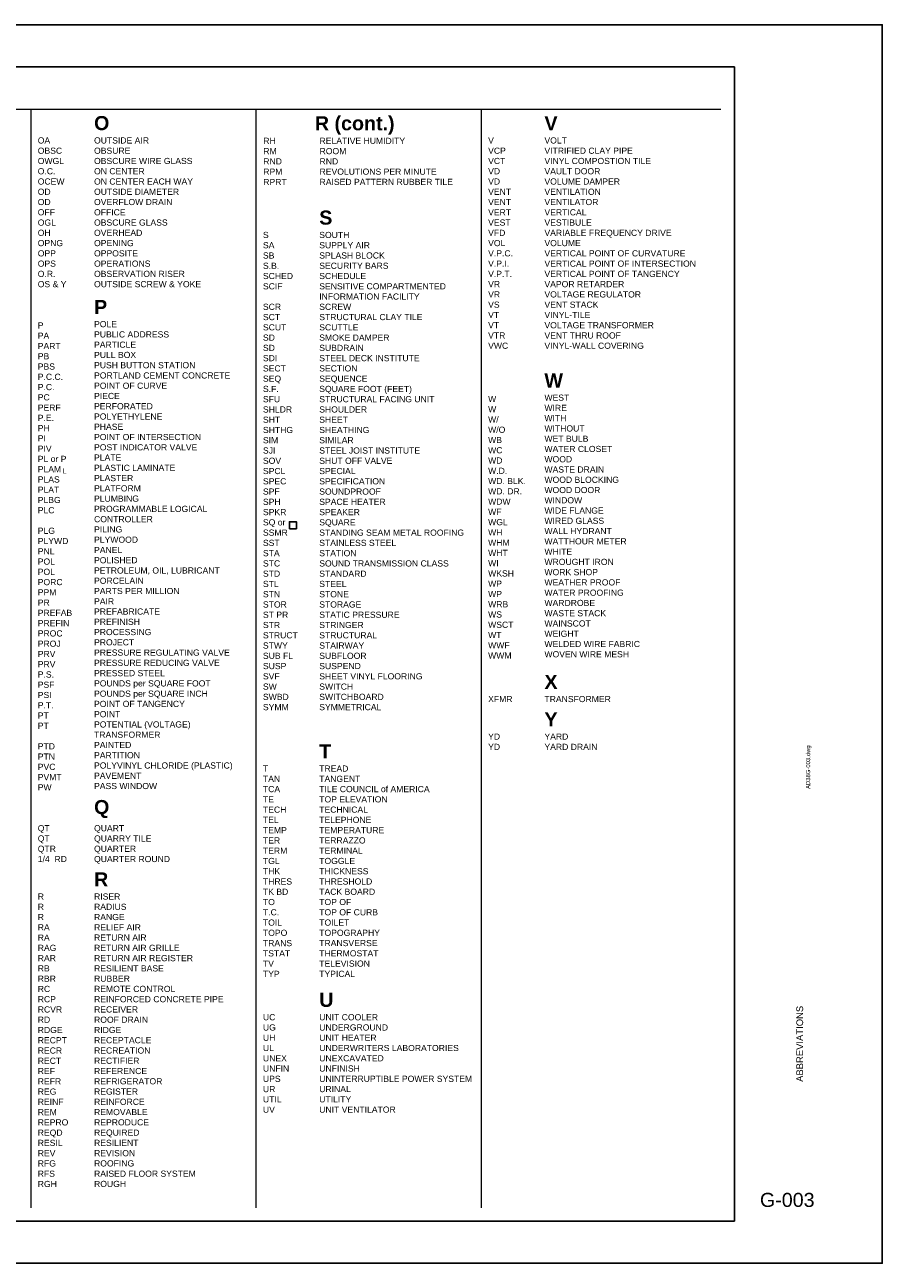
# Paper-space layout 'Layout1' of a CAD drawing. Extents: x 0 to 33.1, y 0 to 22.
# Tile 3 of 3: x 17.9 to 33.1, y 0 to 22. Entities that reach past the tile are written whole.
import ezdxf
from ezdxf.enums import TextEntityAlignment as Align

# ---------------------------------------------------------------- set-up
doc = ezdxf.new("R2010")
doc.units = 0
doc.header["$MEASUREMENT"] = 0
for name, color, linetype, lineweight in [('cenwoG302 - G-ANNO-TEXT', 53, 'Continuous', 25), ('G-Anno-Text', 53, 'Continuous', 35), ('G-ANNO-TTBL', 7, 'Continuous', 18)]:
    doc.layers.add(name, color=color, linetype=linetype, lineweight=lineweight)
doc.styles.add('Style-Arial', font='ARIAL.TTF')
doc.styles.add('Style-WORKING', font='ARIAL.TTF')
doc.styles.add('Text', font='ARIAL.TTF')
doc.styles.add('Title', font='ARIALBD.TTF', dxfattribs={"height": 0.25})

# ---------------------------------------------------------------- blocks, each defined once
blk = doc.blocks.new('coeSheet-LAD')
at = {"layer": 'G-Anno-Text', "color": 1, "linetype": 'Continuous', "lineweight": 25, "style": 'Style-WORKING'}
for tag, p in [('14_appr', (30.702, 19.4)), ('13_appr', (30.905, 19.4)), ('12_appr', (31.108, 19.4)), ('11_appr', (31.311, 19.4)), ('10_appr', (31.514, 19.4)), ('09_appr', (31.717, 19.4)), ('08_appr', (31.92, 19.4)), ('14_date', (30.702, 18.85)), ('13_date', (30.905, 18.85)), ('12_date', (31.108, 18.85)), ('11_date', (31.311, 18.85)), ('10_date', (31.514, 18.85)), ('09_date', (31.717, 18.85)), ('08_date', (31.92, 18.85)), ('14_mark', (30.702, 15.85)), ('13_mark', (30.905, 15.85)), ('12_mark', (31.108, 15.85)), ('11_mark', (31.311, 15.85)), ('10_mark', (31.514, 15.85)), ('09_mark', (31.717, 15.85)), ('08_mark', (31.92, 15.85)), ('07_appr', (30.702, 15.45)), ('06_appr', (30.905, 15.45)), ('05_appr', (31.108, 15.45)), ('04_appr', (31.311, 15.45)), ('03_appr', (31.514, 15.45)), ('02_appr', (31.717, 15.45)), ('01_appr', (31.92, 15.45)), ('07_date', (30.702, 14.9)), ('06_date', (30.905, 14.9)), ('05_date', (31.108, 14.9)), ('04_date', (31.311, 14.9)), ('03_date', (31.514, 14.9)), ('02_date', (31.717, 14.9)), ('01_date', (31.92, 14.9)), ('07_mark', (30.702, 11.9)), ('06_mark', (30.905, 11.9)), ('05_mark', (31.108, 11.9)), ('04_mark', (31.311, 11.9)), ('03_mark', (31.514, 11.9)), ('02_mark', (31.717, 11.9)), ('01_MARK', (31.92, 11.9))]:
    blk.add_attdef(tag, text='', height=0.075, rotation=90, dxfattribs=at).set_placement(p, align=Align.MIDDLE_CENTER)
for tag, p in [('14_desc', (30.702, 16.1)), ('13_desc', (30.905, 16.1)), ('12_desc', (31.108, 16.1)), ('11_desc', (31.311, 16.1)), ('10_desc', (31.514, 16.1)), ('09_desc', (31.717, 16.1)), ('08_desc', (31.92, 16.1)), ('07_desc', (30.702, 12.15)), ('06_desc', (30.905, 12.15)), ('05_desc', (31.108, 12.15)), ('04_desc', (31.311, 12.15)), ('03_desc', (31.514, 12.15)), ('02_desc', (31.717, 12.15)), ('01_desc', (31.92, 12.15))]:
    blk.add_attdef(tag, text='', height=0.075, rotation=90, dxfattribs=at).set_placement(p, align=Align.MIDDLE_LEFT)
at = {"layer": 'G-Anno-Text', "color": 1, "linetype": 'Continuous', "lineweight": 25, "style": 'Style-WORKING', "flags": 8}
for tag, p in [('PLOT_SYTIME', (32.07, 10.325)), ('PLOT_SHORT_DESIGN', (31.745, 8.425)), ('PLOT_SCALE', (32.07, 9.025))]:
    blk.add_attdef(tag, text='', height=0.075, rotation=90, dxfattribs=at).set_placement(p, align=Align.TOP_LEFT)
at = {"layer": 'G-Anno-Text', "color": 1, "linetype": 'Continuous', "lineweight": 25, "style": 'Style-WORKING'}
for tag, p in [('ISSUE_DATE', (30.77, 10.025)), ('file_num', (31.745, 10.025)), ('checked_by', (31.095, 9.204)), ('designed_by_name', (30.77, 8.425)), ('submitted_by_name', (31.42, 8.425)), ('drawn_by', (31.095, 8.425)), ('SHEET_SIZE', (32.07, 8.425))]:
    blk.add_attdef(tag, text='', height=0.075, rotation=90, dxfattribs=at).set_placement(p, align=Align.TOP_LEFT)
at = {"layer": 'G-Anno-Text', "color": 6, "linetype": 'Continuous', "lineweight": 35, "style": 'Style-Arial'}
for tag, p in [('sheet_title_1', (31.575, 3.897)), ('sheet_title_2', (31.775, 3.897)), ('sheet_title_3', (31.975, 3.897))]:
    blk.add_attdef(tag, text='', height=0.12, rotation=90, dxfattribs=at).set_placement(p, align=Align.TOP_CENTER)
at = {"layer": 'G-Anno-Text', "linetype": 'Continuous', "lineweight": 50, "style": 'Style-Arial'}
blk.add_attdef('sheet_id', text='', height=0.25, rotation=0, dxfattribs=at).set_placement((31.413, 1.125), align=Align.MIDDLE_CENTER)

psp = doc.layouts.get("Layout1")

# ---------------------------------------------------------------- linework, layer by layer
at = {"layer": 'cenwoG302 - G-ANNO-TEXT', "flags": 128}
psp.add_lwpolyline([(22.569, 13.046), (22.694, 13.046), (22.694, 13.171), (22.569, 13.171)], close=True, dxfattribs=at)
at = {"layer": 'Defpoints'}
for points in [[(0, 0), (33.1, 0), (33.1, 22), (0, 22)], [(1.475, 21.25), (30.475, 21.25), (30.475, 0.75), (1.475, 0.75)]]:
    psp.add_lwpolyline(points, close=True, dxfattribs=at)
at = {"layer": 'G-ANNO-TTBL'}
for p, q in [((1.732, 20.5), (30.232, 20.5)), ((17.975, 20.5), (17.975, 0.986)), ((21.975, 20.5), (21.975, 0.986)), ((25.975, 20.5), (25.975, 0.986))]:
    psp.add_line(p, q, dxfattribs=at)

# ---------------------------------------------------------------- block references
ref = psp.add_blockref('coeSheet-LAD', (0, 0))
ref.add_attrib('sheet_id', 'G-003', dxfattribs={"layer": 'G-Anno-Text', "linetype": 'Continuous', "lineweight": 50, "height": 0.25, "rotation": 0, "style": 'Style-Arial'}).set_placement((31.413, 1.125), align=Align.MIDDLE_CENTER)
ref.add_attrib('sheet_title_1', 'ABBREVIATIONS', dxfattribs={"layer": 'G-Anno-Text', "color": 6, "linetype": 'Continuous', "lineweight": 35, "height": 0.12, "rotation": 90, "style": 'Style-Arial'}).set_placement((31.575, 3.897), align=Align.TOP_CENTER)
ref.add_attrib('PLOT_SHORT_DESIGN', 'AD38G-003.dwg', dxfattribs={"layer": 'G-Anno-Text', "color": 1, "linetype": 'Continuous', "lineweight": 25, "height": 0.075, "rotation": 90, "style": 'Style-WORKING'}).set_placement((31.745, 8.425), align=Align.TOP_LEFT)

# ---------------------------------------------------------------- texts
at = {"layer": 'cenwoG302 - G-ANNO-TEXT', "style": 'Text'}
psp.add_text('L', height=0.0938, dxfattribs=at).set_placement((18.538, 14.029))
at = {"layer": 'cenwoG302 - G-ANNO-TEXT', "attachment_point": 1, "style": 'Text'}
for s, insert, char_height, width in [('OA\\P\\ptz;OBSC\\P\\ptz;OWGL\\P\\ptz;O.C.\\P\\ptz;OCEW\\P\\ptz;OD\\P\\ptz;OD\\P\\ptz;OFF\\P\\ptz;OGL\\P\\ptz;OH\\P\\ptz;OPNG\\P\\ptz;OPP\\P\\ptz;OPS\\P\\ptz;O.R.\\P\\ptz;OS & Y', (18.1, 20), 0.10938, 1), ('OUTSIDE AIR\\P\\ptz;OBSURE\\P\\ptz;OBSCURE WIRE GLASS \\P\\ptz;ON CENTER\\P\\ptz;ON CENTER EACH WAY\\P\\ptz;OUTSIDE DIAMETER\\P\\ptz;OVERFLOW DRAIN\\P\\ptz;OFFICE\\P\\ptz;OBSCURE GLASS\\P\\ptz;OVERHEAD\\P\\ptz;OPENING\\P\\ptz;OPPOSITE\\P\\ptz;OPERATIONS\\P\\ptz;OBSERVATION RISER\\P\\ptz;OUTSIDE SCREW & YOKE', (19.1, 20), 0.10938, 2.75), ('\\P\\ptz;RH\\P\\ptz;RM\\P\\ptz;RND\\P\\ptz;RPM\\P\\ptz;RPRT', (22.106, 20.175), 0.1094, 1), ('\\P\\ptz;RELATIVE HUMIDITY\\P\\ptz;ROOM\\P\\ptz;RND\\P\\ptz;REVOLUTIONS PER MINUTE\\P\\ptz;RAISED PATTERN RUBBER TILE', (23.106, 20.175), 0.10938, 2.75), ('V\\P\\ptz;VCP\\P\\ptz;VCT\\P\\ptz;VD\\P\\ptz;VD\\P\\ptz;VENT\\P\\ptz;VENT\\P\\ptz;VERT\\P\\ptz;VEST\\P\\ptz;VFD\\P\\ptz;VOL\\P\\ptz;V.P.C.\\P\\ptz;V.P.I.\\P\\ptz;V.P.T.\\P\\ptz;VR\\P\\ptz;VR\\P\\ptz;VS\\P\\ptz;VT\\P\\ptz;VT\\P\\ptz;VTR\\P\\ptz;VWC', (26.1, 20), 0.10938, 1), ('VOLT\\P\\ptz;VITRIFIED CLAY PIPE\\P\\ptz;VINYL COMPOSTION TILE\\P\\ptz;VAULT DOOR\\P\\ptz;VOLUME DAMPER\\P\\ptz;VENTILATION\\P\\ptz;VENTILATOR\\P\\ptz;VERTICAL\\P\\ptz;VESTIBULE\\P\\ptz;VARIABLE FREQUENCY DRIVE\\P\\ptz;VOLUME\\P\\ptz;VERTICAL POINT OF CURVATURE\\P\\ptz;VERTICAL POINT OF INTERSECTION\\P\\ptz;VERTICAL POINT OF TANGENCY\\P\\ptz;VAPOR RETARDER\\P\\ptz;VOLTAGE REGULATOR\\P\\ptz;VENT STACK\\P\\ptz;VINYL-TILE\\P\\ptz;VOLTAGE TRANSFORMER\\P\\ptz;VENT THRU ROOF\\P\\ptz;VINYL-WALL COVERING', (27.1, 20), 0.10938, 2.75), ('S\\P\\ptz;SA\\P\\ptz;SB\\P\\ptz;S.B.\\P\\ptz;SCHED\\P\\ptz;SCIF\\P\\P\\ptz;SCR\\P\\ptz;SCT\\P\\ptz;SCUT\\P\\ptz;SD\\P\\ptz;SD\\P\\ptz;SDI\\P\\ptz;SECT\\P\\ptz;SEQ\\P\\ptz;S.F.\\P\\ptz;SFU\\P\\ptz;SHLDR\\P\\ptz;SHT\\P\\ptz;SHTHG\\P\\ptz;SIM\\P\\ptz;SJI\\P\\ptz;SOV\\P\\ptz;SPCL\\P\\ptz;SPEC\\P\\ptz;SPF\\P\\ptz;SPH\\P\\ptz;SPKR\\P\\ptz;SQ or\\P\\ptz;SSMR\\P\\ptz;SST\\P\\ptz;STA\\P\\ptz;STC\\P\\ptz;STD\\P\\ptz;STL\\P\\ptz;STN\\P\\ptz;STOR\\P\\ptz;ST PR\\P\\ptz;STR\\P\\ptz;STRUCT\\P\\ptz;STWY\\P\\ptz;SUB FL\\P\\ptz;SUSP\\P\\ptz;SVF\\P\\ptz;SW\\P\\ptz;SWBD\\P\\ptz;SYMM', (22.1, 18.321), 0.10938, 1), ('SOUTH\\P\\ptz;SUPPLY AIR\\P\\ptz;SPLASH BLOCK\\P\\ptz;SECURITY BARS\\P\\ptz;SCHEDULE\\P\\ptz;SENSITIVE COMPARTMENTED INFORMATION FACILITY\\P\\ptz;SCREW\\P\\ptz;STRUCTURAL CLAY TILE\\P\\ptz;SCUTTLE\\P\\ptz;SMOKE DAMPER\\P\\ptz;SUBDRAIN\\P\\ptz;STEEL DECK INSTITUTE\\P\\ptz;SECTION\\P\\ptz;SEQUENCE\\P\\ptz;SQUARE FOOT (FEET)\\P\\ptz;STRUCTURAL FACING UNIT\\P\\ptz;SHOULDER\\P\\ptz;SHEET\\P\\ptz;SHEATHING\\P\\ptz;SIMILAR\\P\\ptz;STEEL JOIST INSTITUTE\\P\\ptz;SHUT OFF VALVE\\P\\ptz;SPECIAL\\P\\ptz;SPECIFICATION\\P\\ptz;SOUNDPROOF\\P\\ptz;SPACE HEATER\\P\\ptz;SPEAKER\\P\\ptz;SQUARE\\P\\ptz;STANDING SEAM METAL ROOFING\\P\\ptz;STAINLESS STEEL\\P\\ptz;STATION\\P\\ptz;SOUND TRANSMISSION CLASS\\P\\ptz;STANDARD\\P\\ptz;STEEL\\P\\ptz;STONE\\P\\ptz;STORAGE\\P\\ptz;STATIC PRESSURE\\P\\ptz;STRINGER\\P\\ptz;STRUCTURAL\\P\\ptz;STAIRWAY\\P\\ptz;SUBFLOOR\\P\\ptz;SUSPEND\\P\\ptz;SHEET VINYL FLOORING\\P\\ptz;SWITCH\\P\\ptz;SWITCHBOARD\\P\\ptz;SYMMETRICAL', (23.1, 18.321), 0.10938, 2.75), ('POLE\\P\\ptz;PUBLIC ADDRESS\\P\\ptz;PARTICLE\\P\\ptz;PULL BOX\\P\\ptz;PUSH BUTTON STATION\\P\\ptz;PORTLAND CEMENT CONCRETE\\P\\ptz;POINT OF CURVE\\P\\ptz;PIECE\\P\\ptz;PERFORATED\\P\\ptz;POLYETHYLENE\\P\\ptz;PHASE\\P\\ptz;POINT OF INTERSECTION\\P\\ptz;POST INDICATOR VALVE\\P\\ptz;PLATE\\P\\ptz;PLASTIC LAMINATE\\P\\ptz;PLASTER\\P\\ptz;PLATFORM\\P\\ptz;PLUMBING\\P\\ptz;PROGRAMMABLE LOGICAL CONTROLLER\\P\\ptz;PILING\\P\\ptz;PLYWOOD\\P\\ptz;PANEL\\P\\ptz;POLISHED\\P\\ptz;PETROLEUM, OIL, LUBRICANT\\P\\ptz;PORCELAIN\\P\\ptz;PARTS PER MILLION\\P\\ptz;PAIR\\P\\ptz;PREFABRICATE\\P\\ptz;PREFINISH\\P\\ptz;PROCESSING\\P\\ptz;PROJECT\\P\\ptz;PRESSURE REGULATING VALVE\\P\\ptz;PRESSURE REDUCING VALVE\\P\\ptz;PRESSED STEEL\\P\\ptz;POUNDS per SQUARE FOOT\\P\\ptz;POUNDS per SQUARE INCH\\P\\ptz;POINT OF TANGENCY\\P\\ptz;POINT\\P\\ptz;POTENTIAL (VOLTAGE) TRANSFORMER\\P\\ptz;PAINTED\\P\\ptz;PARTITION\\P\\ptz;POLYVINYL CHLORIDE (PLASTIC)\\P\\ptz;PAVEMENT\\P\\ptz;PASS WINDOW', (19.1, 16.737), 0.10938, 2.75), ('P\\P\\ptz;PA\\P\\ptz;PART\\P\\ptz;PB\\P\\ptz;PBS\\P\\ptz;P.C.C.\\P\\ptz;P.C.\\P\\ptz;PC\\P\\ptz;PERF\\P\\ptz;P.E.\\P\\ptz;PH\\P\\ptz;PI\\P\\ptz;PIV\\P\\ptz;PL or P\\P\\ptz;PLAM\\P\\ptz;PLAS\\P\\ptz;PLAT\\P\\ptz;PLBG\\P\\ptz;PLC\\P\\P\\ptz;PLG\\P\\ptz;PLYWD\\P\\ptz;PNL\\P\\ptz;POL\\P\\ptz;POL\\P\\ptz;PORC\\P\\ptz;PPM\\P\\ptz;PR\\P\\ptz;PREFAB\\P\\ptz;PREFIN\\P\\ptz;PROC\\P\\ptz;PROJ\\P\\ptz;PRV\\P\\ptz;PRV\\P\\ptz;P.S.\\P\\ptz;PSF\\P\\ptz;PSI\\P\\ptz;P.T.\\P\\ptz;PT\\P\\ptz;PT\\P\\P\\ptz;PTD\\P\\ptz;PTN\\P\\ptz;PVC\\P\\ptz;PVMT\\P\\ptz;PW', (18.1, 16.713), 0.10938, 1), ('W\\P\\ptz;W\\P\\ptz;W/\\P\\ptz;W/O\\P\\ptz;WB\\P\\ptz;WC\\P\\ptz;WD\\P\\ptz;W.D.\\P\\ptz;WD. BLK.\\P\\ptz;WD. DR.\\P\\ptz;WDW\\P\\ptz;WF\\P\\ptz;WGL\\P\\ptz;WH\\P\\ptz;WHM\\P\\ptz;WHT\\P\\ptz;WI\\P\\ptz;WKSH\\P\\ptz;WP\\P\\ptz;WP\\P\\ptz;WRB\\P\\ptz;WS\\P\\ptz;WSCT\\P\\ptz;WT\\P\\ptz;WWF\\P\\ptz;WWM', (26.1, 15.408), 0.10938, 1), ('WEST\\P\\ptz;WIRE\\P\\ptz;WITH\\P\\ptz;WITHOUT\\P\\ptz;WET BULB\\P\\ptz;WATER CLOSET\\P\\ptz;WOOD\\P\\ptz;WASTE DRAIN\\P\\ptz;WOOD BLOCKING\\P\\ptz;WOOD DOOR\\P\\ptz;WINDOW\\P\\ptz;WIDE FLANGE\\P\\ptz;WIRED GLASS\\P\\ptz;WALL HYDRANT\\P\\ptz;WATTHOUR METER\\P\\ptz;WHITE\\P\\ptz;WROUGHT IRON\\P\\ptz;WORK SHOP\\P\\ptz;WEATHER PROOF\\P\\ptz;WATER PROOFING\\P\\ptz;WARDROBE\\P\\ptz;WASTE STACK\\P\\ptz;WAINSCOT\\P\\ptz;WEIGHT\\P\\ptz;WELDED WIRE FABRIC\\P\\ptz;WOVEN WIRE MESH', (27.1, 15.431), 0.10938, 2.75), ('YD\\PYD', (26.1, 9.41), 0.1094, 1), ('YARD\\PYARD DRAIN', (27.1, 9.41), 0.1094, 2.75), ('T\\P\\ptz;TAN\\P\\ptz;TCA\\P\\ptz;TE\\P\\ptz;TECH\\P\\ptz;TEL\\P\\ptz;TEMP\\P\\ptz;TER\\P\\ptz;TERM\\P\\ptz;TGL\\P\\ptz;THK\\P\\ptz;THRES\\P\\ptz;TK BD\\P\\ptz;TO\\P\\ptz;T.C.\\P\\ptz;TOIL\\P\\ptz;TOPO\\P\\ptz;TRANS\\P\\ptz;TSTAT\\P\\ptz;TV\\P\\ptz;TYP', (22.1, 8.842), 0.1094, 1), ('TREAD\\P\\ptz;TANGENT\\P\\ptz;TILE COUNCIL of AMERICA\\P\\ptz;TOP ELEVATION\\P\\ptz;TECHNICAL\\P\\ptz;TELEPHONE\\P\\ptz;TEMPERATURE\\P\\ptz;TERRAZZO\\P\\ptz;TERMINAL\\P\\ptz;TOGGLE\\P\\ptz;THICKNESS\\P\\ptz;THRESHOLD\\P\\ptz;TACK BOARD\\P\\ptz;TOP OF\\P\\ptz;TOP OF CURB\\P\\ptz;TOILET\\P\\ptz;TOPOGRAPHY\\P\\ptz;TRANSVERSE\\P\\ptz;THERMOSTAT\\P\\ptz;TELEVISION\\P\\ptz;TYPICAL', (23.1, 8.842), 0.10938, 2.75), ('QT\\P\\ptz;QT\\P\\ptz;QTR\\P\\ptz;1/4  RD', (18.1, 7.782), 0.10938, 1), ('QUART\\P\\ptz;QUARRY TILE\\P\\ptz;QUARTER\\P\\ptz;QUARTER ROUND', (19.1, 7.782), 0.10938, 2.75), ('R\\P\\ptz;R\\P\\ptz;R\\P\\ptz;RA\\P\\ptz;RA\\P\\ptz;RAG\\P\\ptz;RAR\\P\\ptz;RB\\P\\ptz;RBR\\P\\ptz;RC\\P\\ptz;RCP\\P\\ptz;RCVR\\P\\ptz;RD\\P\\ptz;RDGE\\P\\ptz;RECPT\\P\\ptz;RECR\\P\\ptz;RECT\\P\\ptz;REF\\P\\ptz;REFR\\P\\ptz;REG\\P\\ptz;REINF\\P\\ptz;REM\\P\\ptz;REPRO\\P\\ptz;REQD\\P\\ptz;RESIL\\P\\ptz;REV\\P\\ptz;RFG\\P\\ptz;RFS\\P\\ptz;RGH', (18.1, 6.569), 0.1094, 1), ('RISER\\P\\ptz;RADIUS\\P\\ptz;RANGE\\P\\ptz;RELIEF AIR\\P\\ptz;RETURN AIR\\P\\ptz;RETURN AIR GRILLE\\P\\ptz;RETURN AIR REGISTER\\P\\ptz;RESILIENT BASE\\P\\ptz;RUBBER\\P\\ptz;REMOTE CONTROL\\P\\ptz;REINFORCED CONCRETE PIPE\\P\\ptz;RECEIVER\\P\\ptz;ROOF DRAIN\\P\\ptz;RIDGE\\P\\ptz;RECEPTACLE\\P\\ptz;RECREATION\\P\\ptz;RECTIFIER\\P\\ptz;REFERENCE\\P\\ptz;REFRIGERATOR\\P\\ptz;REGISTER\\P\\ptz;REINFORCE\\P\\ptz;REMOVABLE\\P\\ptz;REPRODUCE\\P\\ptz;REQUIRED\\P\\ptz;RESILIENT\\P\\ptz;REVISION\\P\\ptz;ROOFING\\P\\ptz;RAISED FLOOR SYSTEM\\P\\ptz;ROUGH', (19.1, 6.569), 0.10938, 2.75), ('UC\\P\\ptz;UG\\P\\ptz;UH\\P\\ptz;UL\\P\\ptz;UNEX\\P\\ptz;UNFIN\\P\\ptz;UPS\\P\\ptz;UR\\P\\ptz;UTIL\\P\\ptz;UV', (22.1, 4.425), 0.1094, 1), ('UNIT COOLER\\PUNDERGROUND\\PUNIT HEATER\\PUNDERWRITERS LABORATORIES\\PUNEXCAVATED\\PUNFINISH\\PUNINTERRUPTIBLE POWER SYSTEM\\PURINAL\\PUTILITY\\PUNIT VENTILATOR', (23.1, 4.425), 0.10938, 2.75)]:
    psp.add_mtext(s, dxfattribs=dict(at, insert=insert, char_height=char_height, width=width))
at = {"layer": 'cenwoG302 - G-ANNO-TEXT', "attachment_point": 1, "line_spacing_factor": 0.626595, "style": 'Text'}
for s, insert, char_height, width in [('XFMR', (26.1, 10.077), 0.1094, 1), ('TRANSFORMER', (27.1, 10.077), 0.10938, 2.75)]:
    psp.add_mtext(s, dxfattribs=dict(at, insert=insert, char_height=char_height, width=width))
at = {"layer": 'G-ANNO-TTBL', "char_height": 0.25, "attachment_point": 7, "style": 'Title'}
for s, insert in [('O', (19.1, 20.125)), ('V', (27.1, 20.125)), ('S', (23.1, 18.446)), ('P', (19.1, 16.862)), ('W', (27.1, 15.556)), ('X', (27.1, 10.202)), ('Y', (27.1, 9.535)), ('T', (23.1, 8.967)), ('Q', (19.1, 7.907)), ('R', (19.1, 6.694)), ('U', (23.1, 4.55))]:
    psp.add_mtext(s, dxfattribs=dict(at, insert=insert))
at = {"layer": 'G-ANNO-TTBL', "insert": (23.022, 20.05), "char_height": 0.25, "attachment_point": 7, "line_spacing_factor": 0.611894, "style": 'Title'}
psp.add_mtext('R (cont.)', dxfattribs=at)

doc.saveas('drawing.dxf')
